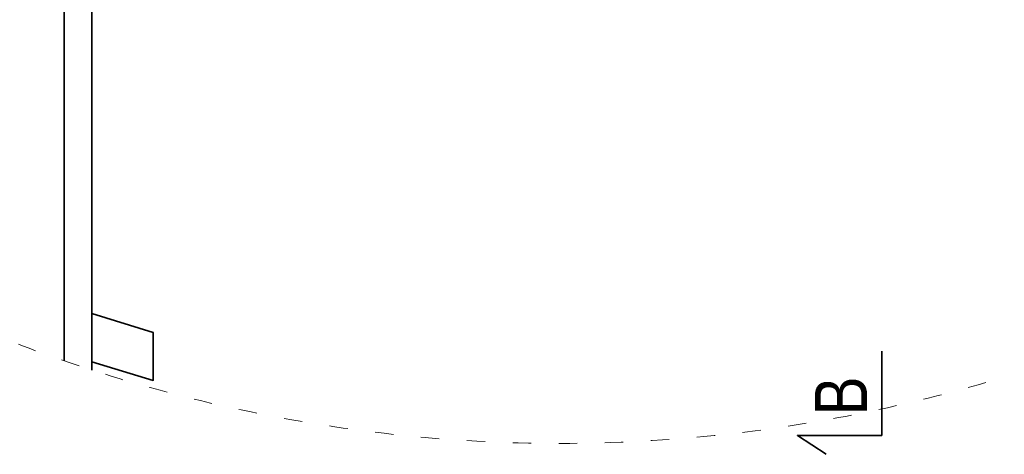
# Model space of a CAD drawing. Header units: inches. Extents: x 201967 to 338763, y -32705 to 30884.
# Tile 148 of 236: x 319642 to 320283, y 8926 to 9209. Entities that reach past the tile are written whole.
import ezdxf

# ---------------------------------------------------------------- set-up
doc = ezdxf.new("R2010")
doc.units = ezdxf.units.IN
doc.header["$MEASUREMENT"] = 0
doc.linetypes.add('ACAD_ISO03W100', pattern=[30, 12, -18])
for name, color, linetype, lineweight in [('12 PRZERYWANE 1', 73, 'ACAD_ISO03W100', 9), ('91 PRZEKROJE', 7, 'Continuous', 35), ('_proj_MURY konstr', 1, 'Continuous', 20)]:
    doc.layers.add(name, color=color, linetype=linetype, lineweight=lineweight)
doc.styles.add('100 arial', font='arial.ttf', dxfattribs={"width": 0.8, "height": 17})

# ---------------------------------------------------------------- blocks, each defined once
blk = doc.blocks.new('1 przekroje jagielońska')
at = {"layer": '91 PRZEKROJE'}
blk.add_lwpolyline([(-1887.05, -2052.85), (-1887.05, -2107.85), (-1942.05, -2107.85), (-1923.21, -2120.15)], dxfattribs=at)
at = {"layer": '91 PRZEKROJE', "color": 2, "insert": (-1930.61, -2094.7), "char_height": 34, "attachment_point": 1, "rotation": 90, "style": '100 arial'}
blk.add_mtext_dynamic_manual_height_columns('B', width=64.0782, gutter_width=85, heights=[0], dxfattribs=at)

msp = doc.modelspace()

# ---------------------------------------------------------------- linework, layer by layer
at = {"layer": '12 PRZERYWANE 1'}
msp.add_arc((319993.37, 9926.02), 993.3, 245.75276, 295.80329, dxfattribs=at)
at = {"layer": '_proj_MURY konstr', "color": 3, "lineweight": 35}
for p, q in [((319670.74, 9314.76), (319670.74, 8986.58)), ((319688.74, 8980.59), (319688.74, 9216.76))]:
    msp.add_line(p, q, dxfattribs=at)
msp.add_lwpolyline([(319688.74, 8985.84), (319728.74, 8973.81), (319728.74, 9004.99), (319688.74, 9017.43)], close=True, dxfattribs=at)

# ---------------------------------------------------------------- block references
at = {"layer": '91 PRZEKROJE'}
msp.add_blockref('1 przekroje jagielońska', (322090.52, 11045.76), dxfattribs=at)

doc.saveas('drawing.dxf')
